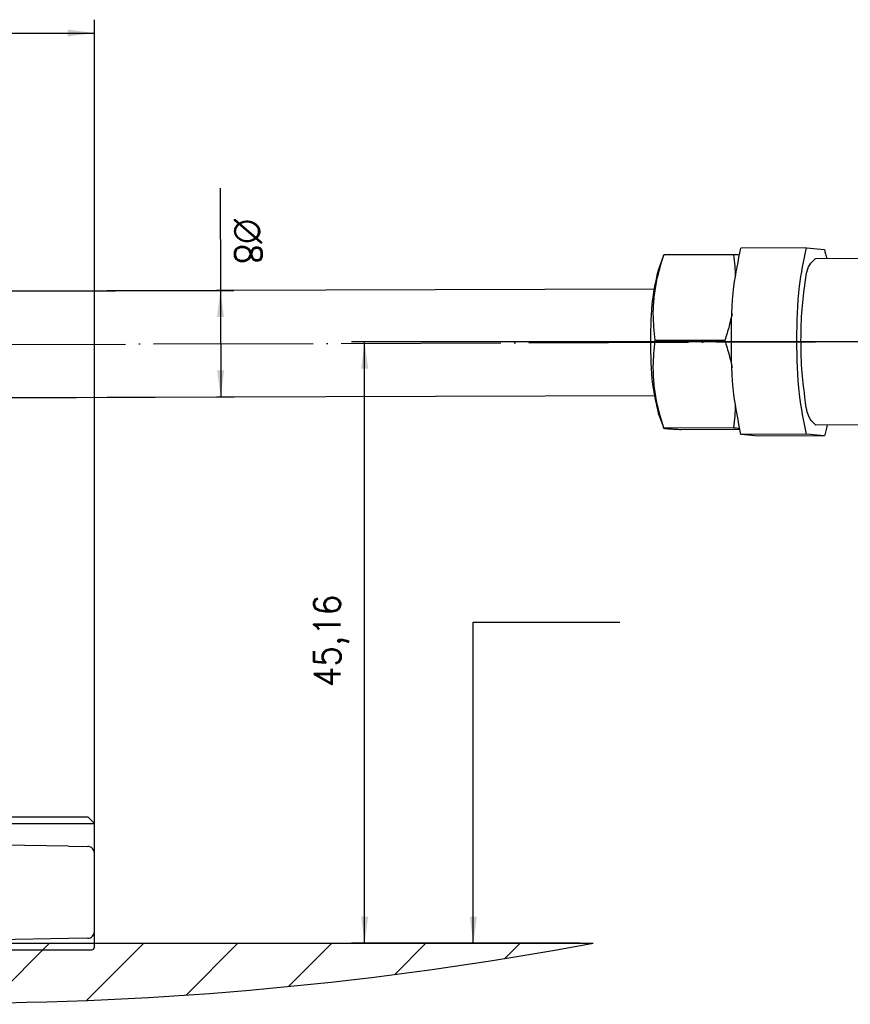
# Model space of a CAD drawing. Header units: millimetres. Extents: x -235 to 2519, y -109 to 485.
# Tile 15 of 41: x 246 to 309, y 286 to 360. Entities that reach past the tile are written whole.
import ezdxf

# ---------------------------------------------------------------- set-up
doc = ezdxf.new("R2010")
doc.units = ezdxf.units.MM
doc.linetypes.add('DOT_CENTER', pattern=[14, 12, -1, 0, -1])
doc.layers.add('1', color=7, linetype='Continuous')
doc.styles.add('CONVERTER_11', font='txt.shx', dxfattribs={"width": 0.9})
doc.dimstyles.new('ME10_DIM_18', dxfattribs={"dimtxt": 2, "dimasz": 2, "dimexe": 1, "dimexo": 1, "dimgap": 1, "dimtad": 1, "dimdsep": 46, "dimtxsty": 'CONVERTER_11', "dimsah": 1, "dimcen": 0.09, "dimclrd": 2, "dimclre": 2, "dimclrt": 2, "dimadec": 0, "dimazin": 0, "dimtfac": 1, "dimtdec": 4, "dimtix": 1, "dimtmove": 0, "dimatfit": 3, "dimfxl": 1, "dimtolj": 1, "dimtzin": 0, "dimarcsym": 0})
doc.dimstyles.new('ME10_DIM_19', dxfattribs={"dimtxt": 2, "dimasz": 2, "dimexe": 1, "dimexo": 1, "dimgap": 1, "dimtad": 1, "dimdsep": 46, "dimtxsty": 'CONVERTER_11', "dimsah": 1, "dimcen": 0.09, "dimclrd": 2, "dimclre": 2, "dimclrt": 2, "dimadec": 0, "dimazin": 0, "dimtfac": 1, "dimtdec": 4, "dimtix": 1, "dimtmove": 0, "dimatfit": 3, "dimfxl": 1, "dimtolj": 1, "dimtzin": 0, "dimarcsym": 0})
doc.dimstyles.new('ME10_DIM_20', dxfattribs={"dimtxt": 2, "dimasz": 2, "dimexe": 1, "dimexo": 1, "dimgap": 1, "dimtad": 1, "dimdsep": 46, "dimtxsty": 'CONVERTER_11', "dimsah": 1, "dimcen": 0.09, "dimclrd": 2, "dimclre": 2, "dimclrt": 2, "dimadec": 0, "dimazin": 0, "dimtfac": 1, "dimtdec": 4, "dimtix": 1, "dimtmove": 0, "dimatfit": 3, "dimfxl": 1, "dimtolj": 1, "dimtzin": 0, "dimarcsym": 0})
doc.dimstyles.get("Standard").update_dxf_attribs({"dimtxt": 0.18, "dimasz": 0.18, "dimexe": 0.18, "dimexo": 0.0625, "dimgap": 0.09, "dimtad": 0, "dimtih": 1, "dimtoh": 1, "dimdec": 4, "dimzin": 0, "dimdsep": 46, "dimtxsty": 'Standard', "dimcen": 0.09, "dimadec": 0, "dimazin": 0, "dimtfac": 1, "dimtdec": 4, "dimtofl": 0, "dimtmove": 0, "dimatfit": 3, "dimfxl": 1, "dimtolj": 1, "dimtzin": 0, "dimarcsym": 0})

# ---------------------------------------------------------------- blocks, each defined once
blk = doc.blocks.new('SCALE_BLOCK_1__75', base_point=(226.731, 290.294))
at = {"color": 7, "linetype": 'Continuous'}
for p, q in [((233.239, 314.233), (226.731, 314.346)), ((226.731, 312.92), (226.731, 314.346)), ((233.731, 313.147), (233.731, 313.733)), ((226.731, 312.92), (229.731, 312.794)), ((226.731, 312.92), (226.731, 312.794)), ((233.731, 313.147), (233.731, 312.294)), ((231.274, 312.767), (229.731, 312.794)), ((229.731, 312.794), (229.731, 312.735)), ((229.731, 312.735), (229.731, 312.702)), ((229.731, 312.702), (229.731, 312.644)), ((229.731, 312.644), (229.731, 312.594)), ((229.731, 312.594), (229.731, 312.442)), ((229.731, 312.442), (229.731, 312.405)), ((229.731, 312.405), (229.731, 312.294)), ((229.731, 312.294), (229.731, 312.044)), ((233.731, 312.294), (233.731, 310.267)), ((235.239, 312.268), (233.731, 312.294)), ((229.731, 312.044), (229.731, 311.544)), ((229.731, 311.544), (229.731, 311.444)), ((229.731, 311.444), (229.731, 311.352)), ((229.731, 311.352), (229.731, 311.211)), ((235.731, 311.768), (235.731, 300.82)), ((229.731, 311.211), (229.731, 310.609)), ((229.731, 310.609), (229.731, 310.436)), ((229.731, 310.436), (229.731, 310.157)), ((229.731, 310.157), (229.731, 309.994)), ((229.731, 309.994), (229.731, 309.794)), ((233.731, 310.267), (233.731, 300.294)), ((229.731, 309.794), (229.731, 309.369)), ((229.731, 309.369), (229.731, 309.272)), ((229.731, 309.272), (229.731, 309.075)), ((236.031, 307.498), (236.031, 309.294)), ((229.731, 309.075), (229.731, 308.939)), ((229.731, 308.939), (229.731, 308.903)), ((229.731, 308.903), (229.731, 308.877)), ((229.731, 308.735), (229.731, 308.877)), ((229.731, 308.703), (229.731, 308.735)), ((229.731, 308.561), (229.731, 308.703)), ((229.731, 301.027), (229.731, 308.561)), ((233.239, 308.733), (233.088, 308.735)), ((233.594, 301.094), (233.594, 308.494)), ((236.031, 304.794), (236.031, 307.498)), ((229.731, 300.885), (229.731, 301.027)), ((229.731, 300.852), (229.731, 300.885)), ((229.731, 300.711), (229.731, 300.852)), ((229.731, 300.711), (229.731, 291.294)), ((233.088, 300.852), (233.239, 300.855)), ((235.239, 300.32), (233.731, 300.294)), ((233.731, 299.877), (233.731, 300.294)), ((237.293, 300.732), (235.727, 300.759)), ((237.293, 300.732), (237.731, 300.294)), ((237.731, 300.294), (251.231, 300.294)), ((251.231, 300.294), (251.731, 299.794)), ((233.731, 298.56), (233.731, 299.877)), ((233.928, 299.794), (251.731, 299.794)), ((251.731, 297.558), (251.731, 299.794)), ((233.731, 296.794), (233.731, 298.56)), ((244.853, 298.17), (233.927, 298.36)), ((249.782, 298.084), (244.853, 298.17)), ((249.782, 298.084), (251.239, 298.058)), ((251.731, 291.669), (251.731, 297.558)), ((233.731, 294.621), (233.731, 296.794)), ((235.531, 296.794), (233.731, 296.794)), ((236.031, 294.498), (236.031, 296.294)), ((233.731, 293.467), (233.731, 294.621)), ((236.031, 291.794), (236.031, 294.498)), ((233.731, 291.355), (233.731, 293.467)), ((251.731, 290.494), (251.731, 291.669)), ((229.731, 291.294), (229.731, 290.944)), ((229.731, 290.944), (229.731, 290.885)), ((229.731, 290.885), (229.731, 290.852)), ((229.731, 290.794), (233.239, 290.855)), ((229.731, 290.852), (229.731, 290.794)), ((237.731, 290.934), (233.239, 290.855)), ((233.727, 291.294), (233.731, 291.355)), ((235.531, 291.294), (233.727, 291.294)), ((249.782, 291.144), (237.731, 290.934)), ((237.731, 290.934), (237.731, 290.494)), ((251.239, 291.169), (249.782, 291.144)), ((238.231, 290.294), (237.931, 290.294)), ((238.231, 290.294), (251.231, 290.294)), ((251.231, 290.294), (251.531, 290.294))]:
    blk.add_line(p, q, dxfattribs=at)
for centre, radius, start, end in [((233.231, 313.733), 0.5, 0, 89), ((231.231, 310.267), 2.5, 0, 89), ((235.231, 311.768), 0.5, 0, 89), ((235.531, 309.294), 0.5, 0, 66.42182), ((233.231, 308.233), 0.5, 53.8153, 89), ((235.531, 304.794), 0.5, 293.57818, 0), ((233.231, 301.355), 0.5, 271, 306.1847), ((235.231, 300.82), 0.5, 271, 0), ((233.931, 298.56), 0.2, 180, 224.5), ((233.931, 298.56), 0.2, 224.5, 269), ((251.231, 297.558), 0.5, 44.5, 89), ((251.231, 297.558), 0.5, 0, 44.5), ((235.531, 296.294), 0.5, 0, 90), ((235.531, 291.794), 0.5, 270, 0), ((251.231, 291.669), 0.5, 315.5, 360), ((233.231, 291.355), 0.5, 271, 315.5), ((233.231, 291.355), 0.5, 315.5, 353.02522), ((233.231, 291.355), 0.5, 353.02522, 360), ((251.231, 291.669), 0.5, 271, 315.5), ((237.931, 290.494), 0.2, 180, 270), ((251.531, 290.494), 0.2, 270, 0)]:
    blk.add_arc(centre, radius, start, end, dxfattribs=at)
for points, knots in [([(233.088, 308.735), (232.757, 308.741), (232.148, 308.752), (231.32, 308.775), (230.662, 308.793), (230.187, 308.826), (229.891, 308.83), (229.764, 308.867), (229.731, 308.877)], [0, 0, 0, 0, 0.995371, 1.826461, 2.485922, 2.966453, 3.26093, 3.363777, 3.363777, 3.363777, 3.363777]), ([(233.526, 308.636), (233.535, 308.629), (233.555, 308.612), (233.577, 308.577), (233.591, 308.536), (233.593, 308.508), (233.594, 308.494)], [0, 0, 0, 0, 0.0350293, 0.0781123, 0.1217663, 0.163837, 0.163837, 0.163837, 0.163837]), ([(233.594, 301.094), (233.592, 301.075), (233.59, 301.047), (233.575, 301.006), (233.555, 300.976), (233.535, 300.959), (233.526, 300.951)], [0, 0, 0, 0, 0.0560863, 0.0857457, 0.1287938, 0.1638016, 0.1638016, 0.1638016, 0.1638016]), ([(229.731, 300.711), (229.764, 300.721), (229.891, 300.757), (230.187, 300.762), (230.662, 300.794), (231.32, 300.813), (232.148, 300.835), (232.757, 300.846), (233.088, 300.852)], [0, 0, 0, 0, 0.102848, 0.397324, 0.877855, 1.537316, 2.368407, 3.363777, 3.363777, 3.363777, 3.363777]), ([(233.731, 299.877), (233.748, 299.855), (233.797, 299.794), (233.877, 299.794), (233.928, 299.794)], [0, 0, 0, 0, 0.0817178, 0.2239218, 0.2239218, 0.2239218, 0.2239218])]:
    blk.add_open_spline(points, degree=3, knots=knots, dxfattribs=at)
blk = doc.blocks.new('SCALE_PB_1340__78', base_point=(-72.269, 290.294))
blk.add_blockref('SCALE_BLOCK_1__75', (226.731, 290.294))
blk = doc.blocks.new('COUPLING_BAR__80', base_point=(176.731, 328.623))
at = {"color": 7, "linetype": 'Continuous'}
for p, q in [((294.123, 341.357), (294.52, 342.478)), ((294.528, 342.486), (294.52, 342.478)), ((299.765, 342.502), (294.528, 342.486)), ((305.25, 343.021), (300.326, 343.006)), ((305.25, 343.021), (306.595, 342.888)), ((323.385, 342.259), (305.903, 342.206)), ((293.799, 339.918), (230.573, 339.724)), ((299.113, 336.068), (293.876, 336.052)), ((293.823, 331.918), (230.597, 331.724)), ((294.156, 330.482), (294.52, 329.475)), ((294.52, 329.475), (294.528, 329.488)), ((299.765, 329.504), (294.528, 329.488)), ((300.225, 329.373), (295.831, 329.359)), ((323.423, 329.759), (305.942, 329.706)), ((305.25, 329.023), (300.326, 329.008)), ((301.671, 328.875), (300.326, 329.008)), ((306.595, 328.89), (301.671, 328.875)), ((306.595, 328.89), (305.25, 329.023))]:
    blk.add_line(p, q, dxfattribs=at)
for points, knots in [([(293.876, 336.052), (293.809, 336.718), (293.698, 337.812), (293.788, 339.33), (294.019, 340.822), (294.335, 341.856), (294.528, 342.486)], [0, 0, 0, 0, 2.006211, 3.290212, 4.552116, 6.526882, 6.526882, 6.526882, 6.526882]), ([(300.326, 329.008), (300.126, 330.001), (299.655, 332.332), (299.585, 336.065), (299.649, 339.766), (300.126, 342.048), (300.326, 343.006)], [0, 0, 0, 0, 3.034108, 7.120017, 11.167859, 14.099827, 14.099827, 14.099827, 14.099827]), ([(299.765, 342.502), (299.799, 342.22), (299.862, 341.693), (299.885, 341.162), (299.896, 340.916)], [0, 0, 0, 0, 0.852861, 1.592136, 1.592136, 1.592136, 1.592136]), ([(300.18, 342.482), (300.116, 342.486), (299.978, 342.493), (299.84, 342.499), (299.765, 342.502)], [0, 0, 0, 0, 0.1906916, 0.4150141, 0.4150141, 0.4150141, 0.4150141]), ([(305.25, 329.023), (305.05, 330.016), (304.579, 332.347), (304.509, 336.08), (304.573, 339.781), (305.05, 342.063), (305.25, 343.021)], [0, 0, 0, 0, 3.034108, 7.120017, 11.167859, 14.099827, 14.099827, 14.099827, 14.099827]), ([(306.595, 342.888), (306.626, 342.781), (306.691, 342.556), (306.743, 342.328), (306.771, 342.208)], [0, 0, 0, 0, 0.3349203, 0.7020992, 0.7020992, 0.7020992, 0.7020992]), ([(304.837, 336.063), (304.846, 336.854), (304.861, 338.317), (305.133, 340.172), (305.273, 341.582), (305.754, 342.057), (305.903, 342.206)], [0, 0, 0, 0, 2.359185, 4.363286, 5.734967, 6.355618, 6.355618, 6.355618, 6.355618]), ([(293.548, 336.025), (293.557, 337.079), (293.572, 338.877), (293.962, 340.631), (294.123, 341.357)], [0, 0, 0, 0, 3.150445, 5.37578, 5.37578, 5.37578, 5.37578]), ([(299.653, 338.054), (299.586, 337.754), (299.438, 337.083), (299.229, 336.429), (299.113, 336.068)], [0, 0, 0, 0, 0.921639, 2.059267, 2.059267, 2.059267, 2.059267]), ([(294.156, 330.482), (293.986, 331.237), (293.575, 333.059), (293.558, 334.929), (293.548, 336.025)], [0, 0, 0, 0, 2.316328, 5.589539, 5.589539, 5.589539, 5.589539]), ([(294.528, 329.488), (294.324, 330.169), (293.996, 331.268), (293.775, 332.829), (293.704, 334.34), (293.811, 335.409), (293.876, 336.052)], [0, 0, 0, 0, 2.128297, 3.434133, 4.720795, 6.654203, 6.654203, 6.654203, 6.654203]), ([(299.113, 336.068), (299.23, 335.697), (299.44, 335.025), (299.589, 334.337), (299.656, 334.029)], [0, 0, 0, 0, 1.164515, 2.110431, 2.110431, 2.110431, 2.110431]), ([(305.942, 329.706), (305.788, 329.86), (305.292, 330.357), (305.147, 331.819), (304.863, 333.739), (304.846, 335.25), (304.837, 336.063)], [0, 0, 0, 0, 0.642462, 2.070619, 4.149099, 6.575885, 6.575885, 6.575885, 6.575885]), ([(299.898, 331.173), (299.887, 330.915), (299.865, 330.357), (299.8, 329.802), (299.765, 329.504)], [0, 0, 0, 0, 0.77397, 1.674126, 1.674126, 1.674126, 1.674126]), ([(295.831, 329.359), (295.744, 329.363), (295.584, 329.37), (295.366, 329.381), (295.187, 329.392), (295.043, 329.401), (294.927, 329.409), (294.821, 329.418), (294.725, 329.427), (294.642, 329.438), (294.584, 329.448), (294.549, 329.458), (294.528, 329.465), (294.522, 329.472), (294.52, 329.475)], [0, 0, 0, 0, 0.261925, 0.478866, 0.656171, 0.799193, 0.91328, 1.003783, 1.118426, 1.201249, 1.257505, 1.2925, 1.311692, 1.320977, 1.320977, 1.320977, 1.320977]), ([(299.765, 329.504), (299.843, 329.501), (299.987, 329.494), (300.132, 329.487), (300.198, 329.483)], [0, 0, 0, 0, 0.2342855, 0.4333608, 0.4333608, 0.4333608, 0.4333608]), ([(306.809, 329.708), (306.777, 329.563), (306.715, 329.287), (306.634, 329.017), (306.595, 328.89)], [0, 0, 0, 0, 0.4479785, 0.8459278, 0.8459278, 0.8459278, 0.8459278])]:
    blk.add_open_spline(points, degree=3, knots=knots, dxfattribs=at)
at = {"layer": '1', "color": 2, "linetype": 'DOT_CENTER'}
for p, q in [((199.778, 335.629), (305.923, 335.956)), ((325.404, 336.016), (303.923, 335.95))]:
    blk.add_line(p, q, dxfattribs=at)
blk = doc.blocks.new('COUPLING_BAR_BLOCK__82', base_point=(158.731, 312.594))
blk.add_blockref('COUPLING_BAR__80', (176.731, 328.623))
blk = doc.blocks.new('READING_HEAD__83', base_point=(139.731, 312.594))
blk.add_blockref('COUPLING_BAR_BLOCK__82', (158.731, 312.594))
blk = doc.blocks.new('PB_1340__84', base_point=(-72.269, 290.294))
for name, p in [('READING_HEAD__83', (139.731, 312.594)), ('SCALE_PB_1340__78', (-72.269, 290.294))]:
    blk.add_blockref(name, p)
blk = doc.blocks.new('*D128')
at = {"layer": '1', "color": 2, "linetype": 'Continuous'}
for p, q in [((-72.269, 298.558), (-72.269, 360.157)), ((251.731, 298.558), (251.731, 360.157)), ((-72.269, 359.157), (251.731, 359.157))]:
    blk.add_line(p, q, dxfattribs=at)
at = {"layer": '1', "color": 2}
for points in [[(-70.269, 359.42), (-70.269, 358.894), (-72.269, 359.157)], [(249.731, 358.894), (249.731, 359.42), (251.731, 359.157)]]:
    blk.add_solid(points, dxfattribs=at)
at = {"layer": '1', "color": 2, "insert": (83.405, 360.157), "char_height": 2, "attachment_point": 7, "rotation": 0.00014, "line_spacing_factor": 0.60024, "style": 'CONVERTER_11'}
blk.add_mtext('CM+144', dxfattribs=at)
blk = doc.blocks.new('*D129')
at = {"layer": '1', "color": 2, "linetype": 'Continuous'}
for p, q in [((261.178, 347.51), (261.202, 339.818)), ((231.573, 339.727), (262.202, 339.821)), ((261.202, 339.818), (261.226, 331.818)), ((231.597, 331.727), (262.226, 331.821))]:
    blk.add_line(p, q, dxfattribs=at)
at = {"layer": '1', "color": 2}
for points in [[(261.471, 337.819), (260.944, 337.817), (261.202, 339.818)], [(260.957, 333.817), (261.483, 333.819), (261.226, 331.818)]]:
    blk.add_solid(points, dxfattribs=at)
at = {"layer": '1', "color": 2, "insert": (262.18, 346.793), "char_height": 2, "attachment_point": 7, "rotation": 270.17632, "line_spacing_factor": 0.60024, "style": 'CONVERTER_11'}
blk.add_mtext('\\C2; {\\Fgdt;n}\\C2;8', dxfattribs=at)
blk = doc.blocks.new('*D130')
at = {"layer": '1', "color": 2, "linetype": 'Continuous'}
for p, q in [((304.923, 335.956), (271.043, 335.956)), ((272.043, 290.794), (272.043, 335.956)), ((288.218, 290.794), (271.043, 290.794))]:
    blk.add_line(p, q, dxfattribs=at)
at = {"layer": '1', "color": 2}
for points in [[(272.306, 333.956), (271.78, 333.956), (272.043, 335.956)], [(271.78, 292.794), (272.306, 292.794), (272.043, 290.794)]]:
    blk.add_solid(points, dxfattribs=at)
at = {"layer": '1', "color": 2, "insert": (270.843, 310.025), "char_height": 2, "attachment_point": 7, "rotation": 90, "line_spacing_factor": 0.60024, "style": 'CONVERTER_11'}
blk.add_mtext('45,16', dxfattribs=at)
blk = doc.blocks.new('Inferior1', base_point=(83, 320))
at = {"layer": '1', "linetype": 'Continuous'}
h = blk.add_hatch(dxfattribs=at)
h.set_pattern_fill('_USER', color=3, scale=5, angle=45, pattern_type=0)
h.set_pattern_definition([(45, (0, 0), (-3.535534, 3.535534), [])])
edge = h.paths.add_edge_path()
edge.add_line((191.83, 290.794), (289.218, 290.794))
edge.add_arc((240.524, 551.488), 265.203, 259.41984, 280.58016, ccw=False)
at = {"layer": '1', "color": 7, "linetype": 'Continuous'}
blk.add_line((191.83, 290.794), (289.218, 290.794), dxfattribs=at)
blk.add_arc((240.524, 551.488), 265.203, 259.41984, 280.58016, dxfattribs=at)
at = {"layer": '1', "color": 2}
blk.add_solid([(279.946, 292.794), (280.473, 292.794), (280.21, 290.794)], dxfattribs=at)
blk.add_blockref('PB_1340__84', (-72.269, 290.294))
at = {"layer": '1'}
dim = blk.add_linear_dim(base=(-72.269, 359.157), p1=(251.731, 297.558), p2=(-72.269, 297.558), text='CM+144', dimstyle='ME10_DIM_18', dxfattribs=at)
dim.commit()
dim.dimension.update_dxf_attribs({"geometry": '*D128', "text_midpoint": (88.205, 361.157), "text_rotation": 0.00014})
dim = blk.add_linear_dim(base=(261.202, 339.818), p1=(230.597, 331.724), p2=(230.573, 339.724), angle=270.17632, dimstyle='ME10_DIM_19', override={"dimpost": ' {\\Fgdt;n}<>'}, dxfattribs=at)
dim.commit()
dim.dimension.update_dxf_attribs({"geometry": '*D129', "text_midpoint": (263.186, 344.916), "text_rotation": -89.82368})
dim = blk.add_linear_dim(base=(272.043, 290.794), p1=(305.923, 335.956), p2=(289.218, 290.794), angle=90, dimstyle='ME10_DIM_20', dxfattribs=at)
dim.commit()
dim.dimension.update_dxf_attribs({"geometry": '*D130', "text_midpoint": (269.943, 313.375), "text_rotation": 90})
at = {"layer": '1', "color": 2, "linetype": 'Continuous', "has_arrowhead": 0}
blk.add_leader([(280.21, 290.794), (280.21, 314.899), (291.21, 314.899)], dimstyle='Standard', dxfattribs=at)

msp = doc.modelspace()

# ---------------------------------------------------------------- block references
msp.add_blockref('Inferior1', (83, 320))

doc.saveas('drawing.dxf')
